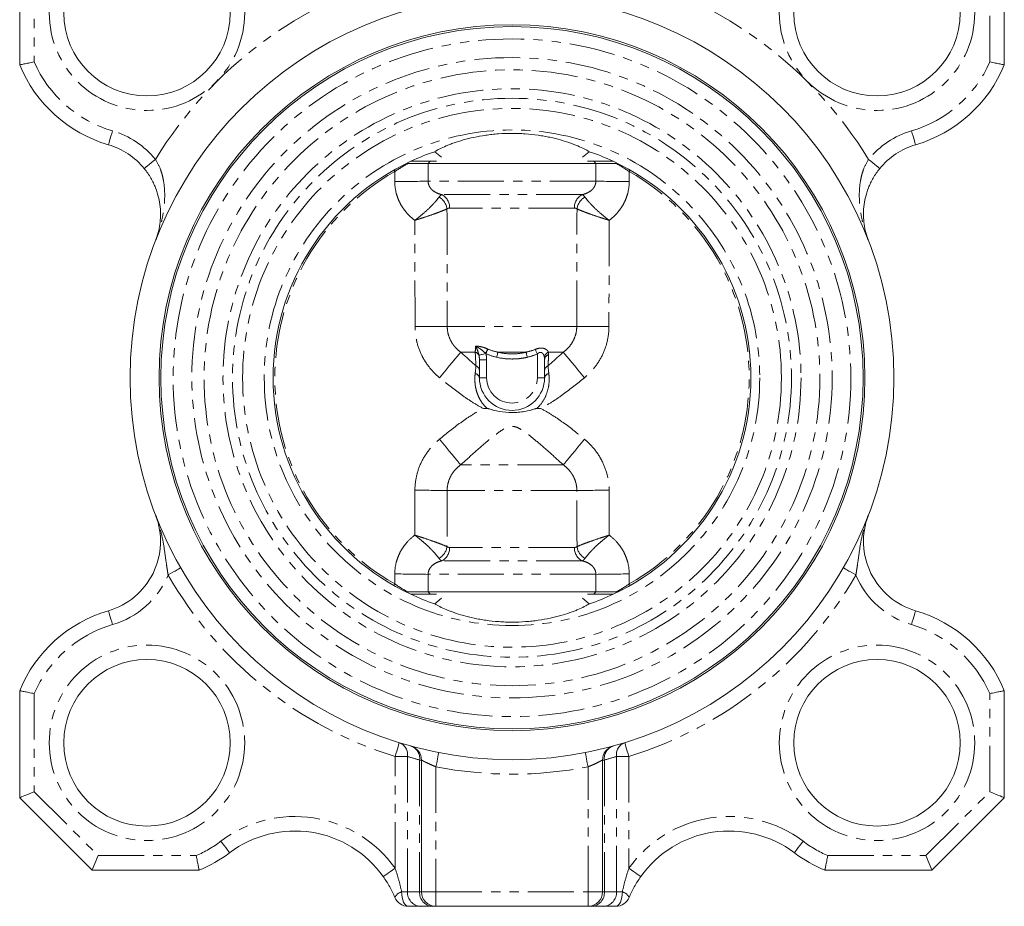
# Model space of a CAD drawing. Header units: millimetres. Extents: x -21 to 335, y -21 to 379.
# Tile 2 of 30: x -21 to 115, y 101 to 223. Entities that reach past the tile are written whole.
import ezdxf

# ---------------------------------------------------------------- set-up
doc = ezdxf.new("R2010")
doc.units = ezdxf.units.MM
doc.linetypes.add('PHANTOM', pattern=[12.7, 6.35, -1.27, 1.27, -1.27, 1.27, -1.27])

msp = doc.modelspace()

# ---------------------------------------------------------------- linework, layer by layer
at = {"color": 7, "linetype": 'Continuous', "lineweight": 15}
for p, q in [((-20.75, 217.01), (-20.75, 231.79)), ((115.25, 231.79), (115.25, 217.01)), ((36.57, 205.01), (37.49, 204.24)), ((57.01, 204.24), (57.93, 205.01)), ((36.83, 203.69), (33.29, 203.69)), ((35.93, 203.69), (35.65, 203.39)), ((58.85, 203.39), (35.65, 203.39)), ((61.21, 203.69), (57.67, 203.69)), ((58.57, 203.69), (58.85, 203.39)), ((42.75, 173.79), (42.75, 176.28)), ((51.75, 176.28), (51.75, 173.79)), ((35.65, 144.2), (58.85, 144.2)), ((35.65, 144.2), (35.94, 143.89)), ((58.85, 144.2), (58.56, 143.89)), ((33.29, 143.89), (36.84, 143.89)), ((37.49, 143.34), (36.57, 142.57)), ((57.93, 142.57), (57.01, 143.34)), ((57.66, 143.89), (61.21, 143.89)), ((-20.75, 115.79), (-20.75, 130.57)), ((115.25, 130.57), (115.25, 115.79)), ((34.75, 102.79), (34.75, 120.99)), ((59.75, 120.99), (59.75, 102.79)), ((-10.75, 105.79), (-20.75, 115.79)), ((115.25, 115.79), (105.25, 105.79)), ((4.03, 105.79), (-10.75, 105.79)), ((105.25, 105.79), (90.47, 105.79)), ((34.56, 100.79), (32.91, 100.79)), ((36.21, 100.79), (34.56, 100.79)), ((36.75, 100.79), (36.21, 100.79)), ((57.75, 100.79), (36.75, 100.79)), ((58.29, 100.79), (57.75, 100.79)), ((59.94, 100.79), (58.29, 100.79)), ((61.59, 100.79), (59.94, 100.79))]:
    msp.add_line(p, q, dxfattribs=at)
at = {"color": 8, "linetype": 'PHANTOM', "lineweight": 0}
for p, q in [((-18.75, 230.96), (-18.75, 217.41)), ((113.25, 217.41), (113.25, 230.96)), ((58.84, 200.94), (35.66, 200.94)), ((56.95, 199.08), (37.55, 199.08)), ((55.87, 197.23), (38.63, 197.23)), ((56.2, 180.86), (38.3, 180.86)), ((42.17, 177.33), (40.16, 177.33)), ((49.19, 177.33), (45.31, 177.33)), ((50.75, 173.79), (50.75, 177.08)), ((54.34, 177.33), (52.28, 177.33)), ((43.75, 176.28), (42.75, 176.28)), ((43.75, 176.28), (43.75, 173.79)), ((43.75, 173.79), (42.75, 173.79)), ((50.75, 173.79), (51.75, 173.79)), ((54.34, 161.75), (40.16, 161.75)), ((56.21, 158.22), (38.29, 158.22)), ((55.87, 150.35), (38.63, 150.35)), ((56.95, 148.5), (37.55, 148.5)), ((58.84, 146.64), (35.66, 146.64)), ((-18.75, 130.17), (-18.75, 116.62)), ((113.25, 116.62), (113.25, 130.17)), ((32.83, 121.48), (31.1, 121.48)), ((31.1, 106.05), (31.1, 121.48)), ((32.83, 121.48), (32.83, 102.79)), ((61.67, 102.79), (61.67, 121.48)), ((63.4, 121.48), (61.67, 121.48)), ((63.4, 121.48), (63.4, 106.05)), ((34.75, 120.99), (34.48, 120.99)), ((34.48, 120.99), (34.48, 102.79)), ((36.75, 120.06), (36.75, 102.79)), ((57.75, 102.79), (57.75, 120.06)), ((60.02, 120.99), (59.75, 120.99)), ((60.02, 120.99), (60.02, 102.79)), ((-18.75, 116.62), (-9.92, 107.79)), ((104.42, 107.79), (113.25, 116.62)), ((-9.92, 107.79), (3.63, 107.79)), ((90.87, 107.79), (104.42, 107.79)), ((32.83, 102.79), (32.01, 102.79)), ((32.83, 102.79), (34.48, 102.79)), ((34.48, 102.79), (34.75, 102.79)), ((34.75, 102.79), (36.75, 102.79)), ((36.75, 102.79), (57.75, 102.79)), ((36.75, 102.79), (36.75, 100.79)), ((57.75, 102.79), (57.75, 100.79)), ((57.75, 102.79), (59.75, 102.79)), ((59.75, 102.79), (60.02, 102.79)), ((60.02, 102.79), (61.67, 102.79)), ((62.49, 102.79), (61.67, 102.79))]:
    msp.add_line(p, q, dxfattribs=at)
at = {"color": 8, "linetype": 'PHANTOM', "lineweight": 0, "flags": 128}
for points in [[(-7.93, 207.89), (-8.04, 207.51), (-8.15, 207.15), (-8.24, 206.82), (-8.33, 206.53), (-8.4, 206.29), (-8.45, 206.11), (-8.48, 206.01), (-8.49, 205.97)], [(102.99, 205.97), (102.98, 206.01), (102.95, 206.11), (102.9, 206.29), (102.83, 206.53), (102.74, 206.82), (102.65, 207.15), (102.54, 207.51), (102.43, 207.89)], [(-2, 203.95), (-2.3, 203.71), (-2.59, 203.47), (-2.86, 203.25), (-3.09, 203.06), (-3.29, 202.9), (-3.43, 202.79), (-3.52, 202.71), (-3.55, 202.69)], [(98.05, 202.69), (98.02, 202.71), (97.93, 202.79), (97.79, 202.9), (97.59, 203.06), (97.36, 203.25), (97.09, 203.47), (96.8, 203.71), (96.5, 203.95)], [(31.05, 202.26), (30.96, 202.43), (30.93, 202.47)], [(63.45, 202.26), (63.54, 202.43), (63.57, 202.47)], [(33.86, 180.85), (34.54, 180.85), (35.22, 180.85), (35.86, 180.85), (36.47, 180.85), (37.03, 180.85), (37.53, 180.86), (37.96, 180.86), (38.3, 180.86)], [(60.64, 180.85), (59.96, 180.85), (59.28, 180.85), (58.64, 180.85), (58.03, 180.85), (57.47, 180.85), (56.97, 180.86), (56.54, 180.86), (56.2, 180.86)], [(37.25, 173.79), (37.71, 174.35), (38.16, 174.89), (38.59, 175.42), (39, 175.91), (39.36, 176.35), (39.68, 176.74), (39.95, 177.07), (40.16, 177.33)], [(43.62, 177.15), (43.46, 177.1), (43.3, 177.06), (43.15, 177.02), (43.02, 176.98), (42.91, 176.95), (42.81, 176.92), (42.74, 176.9), (42.69, 176.88)], [(43.93, 177.75), (43.9, 177.69), (43.86, 177.62), (43.83, 177.54), (43.79, 177.46), (43.75, 177.38), (43.72, 177.3), (43.68, 177.22), (43.64, 177.13)], [(45.31, 177.33), (45.29, 177.25), (45.27, 177.18), (45.25, 177.09), (45.23, 177), (45.21, 176.91), (45.19, 176.81), (45.17, 176.72), (45.15, 176.62)], [(49.19, 177.33), (49.21, 177.25), (49.23, 177.18), (49.25, 177.09), (49.27, 177), (49.29, 176.91), (49.31, 176.81), (49.33, 176.72), (49.35, 176.62)], [(50.47, 177.71), (50.5, 177.64), (50.53, 177.57), (50.56, 177.5), (50.6, 177.42), (50.64, 177.33), (50.67, 177.25), (50.71, 177.16), (50.75, 177.08)], [(57.25, 173.79), (56.79, 174.35), (56.34, 174.89), (55.91, 175.42), (55.5, 175.91), (55.14, 176.35), (54.82, 176.74), (54.55, 177.07), (54.34, 177.33)], [(37.24, 165.31), (37.7, 164.75), (38.15, 164.2), (38.59, 163.67), (38.99, 163.18), (39.36, 162.74), (39.68, 162.34), (39.95, 162.01), (40.16, 161.75)], [(54.34, 161.75), (54.55, 162.01), (54.82, 162.34), (55.14, 162.74), (55.51, 163.18), (55.91, 163.67), (56.35, 164.2), (56.8, 164.75), (57.26, 165.31)], [(-0.24, 146.55), (0.1, 146.74), (0.42, 146.93), (0.72, 147.1), (0.99, 147.25), (1.2, 147.37), (1.36, 147.47), (1.46, 147.52), (1.49, 147.54)], [(94.74, 146.55), (94.4, 146.74), (94.08, 146.93), (93.78, 147.1), (93.51, 147.25), (93.3, 147.37), (93.14, 147.47), (93.04, 147.52), (93.01, 147.54)], [(31.05, 145.32), (30.96, 145.15), (30.93, 145.11)], [(63.45, 145.32), (63.54, 145.15), (63.57, 145.11)], [(-8.49, 141.61), (-8.48, 141.57), (-8.45, 141.47), (-8.4, 141.29), (-8.33, 141.05), (-8.24, 140.76), (-8.15, 140.43), (-8.04, 140.07), (-7.93, 139.69)], [(102.43, 139.69), (102.54, 140.07), (102.65, 140.43), (102.74, 140.76), (102.83, 141.05), (102.9, 141.29), (102.95, 141.47), (102.98, 141.57), (102.99, 141.61)], [(31.1, 121.48), (31.21, 121.85), (31.32, 122.21), (31.42, 122.54), (31.51, 122.83), (31.59, 123.07), (31.64, 123.24), (31.67, 123.35), (31.69, 123.39)], [(63.4, 121.48), (63.29, 121.85), (63.18, 122.21), (63.08, 122.54), (62.99, 122.83), (62.91, 123.07), (62.86, 123.24), (62.83, 123.35), (62.81, 123.39)], [(36.75, 120.06), (36.82, 120.44), (36.9, 120.81), (36.96, 121.15), (37.02, 121.44), (37.07, 121.69), (37.1, 121.87), (37.13, 121.98), (37.13, 122.02)], [(57.75, 120.06), (57.68, 120.44), (57.6, 120.81), (57.54, 121.15), (57.48, 121.44), (57.43, 121.69), (57.4, 121.87), (57.37, 121.98), (57.37, 122.02)], [(8.24, 108.18), (8.22, 108.21), (8.15, 108.3), (8.04, 108.45), (7.89, 108.65), (7.71, 108.89), (7.5, 109.17), (7.28, 109.47), (7.04, 109.78)], [(87.46, 109.78), (87.22, 109.47), (87, 109.17), (86.79, 108.89), (86.61, 108.65), (86.46, 108.45), (86.35, 108.3), (86.28, 108.21), (86.26, 108.18)], [(29.47, 104.89), (29.5, 104.91), (29.59, 104.98), (29.74, 105.09), (29.94, 105.23), (30.19, 105.41), (30.47, 105.61), (30.78, 105.82), (31.1, 106.05)], [(63.4, 106.05), (63.72, 105.82), (64.03, 105.61), (64.31, 105.41), (64.56, 105.23), (64.76, 105.09), (64.91, 104.98), (65, 104.91), (65.03, 104.89)], [(32.01, 102.79), (32.02, 102.4), (32.07, 102.02), (32.16, 101.68), (32.27, 101.38), (32.41, 101.13), (32.57, 100.94), (32.74, 100.83), (32.91, 100.79)], [(61.59, 100.79), (61.76, 100.83), (61.93, 100.94), (62.09, 101.13), (62.23, 101.38), (62.34, 101.68), (62.43, 102.02), (62.48, 102.4), (62.49, 102.79)]]:
    msp.add_lwpolyline(points, dxfattribs=at)
at = {"color": 7, "linetype": 'Continuous', "lineweight": 15, "flags": 128}
for points in [[(-20.75, 115.79), (-20.72, 115.8), (-20.63, 115.84), (-20.48, 115.9), (-20.28, 115.98), (-20.04, 116.09), (-19.75, 116.2), (-19.43, 116.34), (-19.1, 116.47), (-18.75, 116.62)], [(113.25, 116.62), (113.64, 116.46), (114.02, 116.3), (114.36, 116.16), (114.66, 116.03), (114.91, 115.93), (115.1, 115.85), (115.21, 115.81), (115.25, 115.79)], [(-10.75, 105.79), (-10.73, 105.83), (-10.69, 105.94), (-10.61, 106.13), (-10.51, 106.38), (-10.38, 106.68), (-10.24, 107.02), (-10.08, 107.4), (-9.92, 107.79)], [(104.42, 107.79), (104.58, 107.4), (104.74, 107.02), (104.88, 106.68), (105.01, 106.38), (105.11, 106.13), (105.19, 105.94), (105.23, 105.83), (105.25, 105.79)]]:
    msp.add_lwpolyline(points, dxfattribs=at)
at = {"color": 8, "linetype": 'PHANTOM', "lineweight": 0}
for centre, radius in [((-3.17, 224.21), 13.5), ((97.67, 224.21), 13.5), ((47.25, 173.79), 46.8), ((47.25, 173.79), 44.22), ((47.25, 173.79), 42.53), ((47.25, 173.79), 39.92), ((47.25, 173.79), 38.6), ((47.25, 173.79), 37.21), ((47.25, 173.79), 34.22), ((-3.17, 123.37), 13.5), ((97.67, 123.37), 13.5)]:
    msp.add_circle(centre, radius, dxfattribs=at)
at = {"color": 7, "linetype": 'Continuous', "lineweight": 15}
for centre, radius in [((-3.17, 224.21), 11.5), ((97.67, 224.21), 11.5), ((47.25, 173.79), 52.75), ((47.25, 173.79), 48.75), ((47.25, 173.79), 48.5), ((-3.17, 123.37), 11.5), ((97.67, 123.37), 11.5)]:
    msp.add_circle(centre, radius, dxfattribs=at)
at = {"color": 8, "linetype": 'PHANTOM', "lineweight": 0}
for centre, radius, start, end in [((47.25, 173.79), 57.75, 105.0547, 148.5129), ((47.25, 173.79), 57.75, 31.4871, 74.9453), ((-3.17, 224.21), 17, 203.5569, 253.7191), ((97.67, 224.21), 17, 286.2809, 336.4431), ((-11.3, 196.37), 12, 39.1951, 73.7191), ((105.8, 196.37), 12, 106.2809, 140.8049), ((47.25, 173.79), 32.76, 119.6384, 240.3616), ((47.25, 173.79), 32.76, 299.6384, 60.3616), ((30.69, 435.62), 234.73, 270.0883, 271.2123), ((63.81, 435.62), 234.73, 268.7877, 269.9117), ((36.01, 196.79), 2.28, 8.0688, 59.3231), ((36.61, 197.3), 2.02, 358.1104, 62.2424), ((57.89, 197.3), 2.02, 117.7576, 181.8896), ((58.49, 196.79), 2.28, 120.6769, 171.9312), ((41.9, 176.48), 0.893, 27.258, 72.0649), ((-27.38, 210.06), 78.25, 335.1293, 335.6255), ((52.7, 176.42), 0.995, 114.9842, 168.6998), ((52.54, 176.22), 0.796, 106.8549, 176.078), ((42.07, 173.67), 0.689, 10.0284, 82.6271), ((41.94, 174.69), 0.815, 2.2222, 65.0371), ((52.56, 174.69), 0.815, 114.9629, 177.7778), ((52.43, 173.67), 0.689, 97.3729, 169.9716), ((47.25, 173.79), 3.5, 180, 0), ((33.03, -293.49), 451.74, 89.3319, 89.8967), ((61.47, -293.49), 451.74, 90.1033, 90.6681), ((36.01, 150.79), 2.28, 300.6769, 351.9312), ((36.61, 150.28), 2.02, 297.7576, 1.8896), ((57.89, 150.28), 2.02, 178.1104, 242.2424), ((58.49, 150.79), 2.28, 188.0688, 239.3231), ((-11.3, 151.21), 12, 286.2809, 337.127), ((47.25, 173.79), 54.75, 209.8417, 252.8387), ((30.69, -88.04), 234.73, 88.7877, 89.9117), ((63.81, -88.04), 234.73, 90.0883, 91.2123), ((47.25, 173.79), 54.75, 287.1613, 330.1583), ((105.8, 151.21), 12, 202.873, 253.7191), ((-3.17, 123.37), 17, 106.2809, 156.4431), ((97.67, 123.37), 17, 23.5569, 73.7191), ((31.06, 121.72), 1.78, 352.2302, 69.4922), ((32.7, 121.22), 1.8, 352.6734, 71.2093), ((61.8, 121.22), 1.8, 108.7907, 187.3266), ((63.44, 121.72), 1.78, 110.5078, 187.7698), ((48.98, 173.79), 54.75, 252.8387, 254.6425), ((45.52, 173.79), 54.75, 285.3575, 287.1613), ((47.25, 173.79), 54.75, 258.9433, 281.0567), ((17.25, 96.19), 17, 35.469, 126.9051), ((77.25, 96.19), 17, 53.0949, 144.531), ((-3.17, 123.37), 17, 293.5569, 306.9051), ((97.67, 123.37), 17, 233.0949, 246.4431), ((32.43, 101.33), 1.52, 106.2524, 153.3088), ((34.7, 102.66), 1.88, 176.1888, 265.5981), ((36.36, 102.66), 1.88, 176.1888, 265.5981), ((58.14, 102.66), 1.88, 274.4019, 3.8112), ((59.8, 102.66), 1.88, 274.4019, 3.8112), ((62.07, 101.33), 1.52, 26.6912, 73.7476)]:
    msp.add_arc(centre, radius, start, end, dxfattribs=at)
at = {"color": 7, "linetype": 'Continuous', "lineweight": 15}
for centre, radius, start, end in [((-3.17, 224.21), 19, 202.2658, 253.7191), ((97.67, 224.21), 19, 286.2809, 337.7342), ((-11.3, 196.37), 10, 39.1951, 73.7191), ((105.8, 196.37), 10, 106.2809, 140.8049), ((47.25, 173.79), 33, 108.8812, 115.0335), ((47.25, 173.79), 33, 64.9665, 71.1188), ((47.25, 173.79), 33, 115.0335, 244.9665), ((47.25, 173.79), 33, 295.0335, 64.9665), ((47.25, 173.79), 4.5, 180, 0), ((-11.3, 151.21), 10, 286.2809, 21.0901), ((105.8, 151.21), 10, 158.9099, 253.7191), ((47.25, 173.79), 33, 244.9665, 251.1188), ((47.25, 173.79), 33, 288.8812, 295.0335), ((-3.17, 123.37), 19, 106.2809, 157.7342), ((97.67, 123.37), 19, 22.2658, 73.7191), ((32.75, 120.99), 2, 360, 74.6425), ((61.75, 120.99), 2, 105.3575, 180), ((17.25, 96.19), 15, 35.469, 126.9051), ((77.25, 96.19), 15, 53.0949, 144.531), ((-3.17, 123.37), 19, 292.2658, 306.9051), ((97.67, 123.37), 19, 233.0949, 247.7342), ((32.91, 102.79), 2, 202.86, 270), ((36.75, 102.79), 2, 180, 270), ((57.75, 102.79), 2, 270, 0), ((61.59, 102.79), 2, 270, 337.14)]:
    msp.add_arc(centre, radius, start, end, dxfattribs=at)
for points, knots in [([(-20.75, 217.01), (-20.75, 217.01), (-20.74, 217.01), (-20.69, 217.02), (-20.65, 217.03), (-20.54, 217.05), (-20.48, 217.06), (-20.33, 217.09), (-20.25, 217.11), (-19.97, 217.16), (-19.75, 217.21), (-19.27, 217.3), (-19.01, 217.36), (-18.75, 217.41)], [0, 0, 0, 0, 0.125, 0.125, 0.25, 0.25, 0.375, 0.375, 0.5, 0.5, 0.75, 0.75, 1, 1, 1, 1]), ([(115.25, 217.01), (115.25, 217.01), (115.24, 217.01), (115.19, 217.02), (115.15, 217.03), (115.04, 217.05), (114.98, 217.06), (114.83, 217.09), (114.75, 217.11), (114.47, 217.16), (114.25, 217.21), (113.77, 217.3), (113.51, 217.36), (113.25, 217.41)], [0, 0, 0, 0, 0.125, 0.125, 0.25, 0.25, 0.375, 0.375, 0.5, 0.5, 0.75, 0.75, 1, 1, 1, 1]), ([(36.57, 205.01), (36.97, 205.26), (37.5, 205.53), (38.32, 205.88), (38.49, 205.95), (38.85, 206.09), (39.04, 206.16), (39.64, 206.37), (40.06, 206.5), (40.97, 206.76), (41.46, 206.88), (42.5, 207.1), (43.05, 207.2), (43.9, 207.32), (44.19, 207.36), (44.78, 207.43), (45.08, 207.45), (46, 207.52), (46.61, 207.54), (47.54, 207.54), (47.85, 207.54), (48.47, 207.52), (48.78, 207.5), (49.69, 207.43), (50.28, 207.37), (51.14, 207.25), (51.42, 207.2), (51.97, 207.1), (52.23, 207.05), (53.01, 206.89), (53.5, 206.76), (54.89, 206.37), (55.67, 206.09), (56.66, 205.67), (56.96, 205.53), (57.49, 205.27), (57.73, 205.14), (57.93, 205.01)], [0, 0, 0, 0, 0.125, 0.125, 0.15625, 0.15625, 0.1875, 0.1875, 0.25, 0.25, 0.3125, 0.3125, 0.375, 0.375, 0.40625, 0.40625, 0.4375, 0.4375, 0.5, 0.5, 0.53125, 0.53125, 0.5625, 0.5625, 0.625, 0.625, 0.65625, 0.65625, 0.6875, 0.6875, 0.75, 0.75, 0.875, 0.875, 0.9375, 0.9375, 1, 1, 1, 1]), ([(-3.55, 202.69), (-3.2, 202.26), (-2.9, 201.83), (-2.51, 201.15), (-2.39, 200.92), (-2.17, 200.46), (-2.07, 200.24), (-1.81, 199.56), (-1.67, 199.12), (-1.46, 198.24), (-1.39, 197.81), (-1.31, 196.97), (-1.29, 196.56), (-1.31, 195.76), (-1.34, 195.37), (-1.45, 194.6), (-1.52, 194.22), (-1.67, 193.67), (-1.72, 193.49), (-1.84, 193.13), (-1.9, 192.95), (-1.97, 192.77)], [0, 0, 0, 0, 0.125, 0.125, 0.1875, 0.1875, 0.25, 0.25, 0.375, 0.375, 0.5, 0.5, 0.625, 0.625, 0.75, 0.75, 0.875, 0.875, 0.9375, 0.9375, 1, 1, 1, 1]), ([(35.65, 203.39), (35.4, 203.39), (35.03, 203.39), (34.08, 203.39), (33.5, 203.39), (32.88, 203.39)], [0, 0, 0, 0, 0.5, 0.5, 1, 1, 1, 1]), ([(61.62, 203.39), (61, 203.39), (60.42, 203.39), (59.48, 203.39), (59.1, 203.39), (58.85, 203.39)], [0, 0, 0, 0, 0.5, 0.5, 1, 1, 1, 1]), ([(98.05, 202.69), (97.7, 202.26), (97.4, 201.83), (97.01, 201.15), (96.89, 200.92), (96.67, 200.46), (96.57, 200.24), (96.31, 199.56), (96.17, 199.12), (95.96, 198.24), (95.89, 197.81), (95.81, 196.97), (95.79, 196.56), (95.81, 195.76), (95.84, 195.37), (95.95, 194.6), (96.02, 194.22), (96.17, 193.67), (96.22, 193.49), (96.34, 193.13), (96.4, 192.95), (96.47, 192.77)], [0, 0, 0, 0, 0.125, 0.125, 0.1875, 0.1875, 0.25, 0.25, 0.375, 0.375, 0.5, 0.5, 0.625, 0.625, 0.75, 0.75, 0.875, 0.875, 0.9375, 0.9375, 1, 1, 1, 1]), ([(50.68, 169.55), (50.64, 169.55), (50.6, 169.54), (50.53, 169.52), (50.5, 169.52), (50.39, 169.49), (50.32, 169.46), (50.11, 169.4), (49.97, 169.36), (49.55, 169.25), (49.27, 169.18), (48.7, 169.08), (48.41, 169.04), (47.83, 168.99), (47.54, 168.98), (46.67, 168.98), (46.09, 169.03), (45.23, 169.18), (44.95, 169.25), (44.53, 169.36), (44.39, 169.4), (44.18, 169.47), (44.11, 169.49), (44, 169.52), (43.97, 169.52), (43.9, 169.54), (43.86, 169.55), (43.82, 169.55)], [0, 0, 0, 0, 0.015625, 0.015625, 0.03125, 0.03125, 0.0625, 0.0625, 0.125, 0.125, 0.25, 0.25, 0.375, 0.375, 0.5, 0.5, 0.75, 0.75, 0.875, 0.875, 0.9375, 0.9375, 0.96875, 0.96875, 0.984375, 0.984375, 1, 1, 1, 1]), ([(32.86, 144.2), (33.49, 144.2), (34.07, 144.2), (35.02, 144.2), (35.4, 144.2), (35.65, 144.2)], [0, 0, 0, 0, 0.5, 0.5, 1, 1, 1, 1]), ([(58.85, 144.2), (59.1, 144.2), (59.48, 144.2), (60.43, 144.2), (61.01, 144.2), (61.63, 144.2)], [0, 0, 0, 0, 0.5, 0.5, 1, 1, 1, 1]), ([(57.93, 142.57), (57.53, 142.32), (57, 142.05), (56.18, 141.7), (56.01, 141.63), (55.65, 141.49), (55.46, 141.42), (54.86, 141.21), (54.44, 141.08), (53.53, 140.82), (53.04, 140.7), (52, 140.48), (51.45, 140.38), (50.6, 140.26), (50.31, 140.22), (49.72, 140.15), (49.42, 140.13), (48.5, 140.06), (47.89, 140.04), (46.96, 140.04), (46.65, 140.04), (46.03, 140.06), (45.72, 140.08), (44.81, 140.15), (44.22, 140.21), (43.36, 140.33), (43.08, 140.38), (42.53, 140.48), (42.27, 140.53), (41.49, 140.69), (41, 140.82), (39.61, 141.21), (38.83, 141.49), (37.84, 141.91), (37.54, 142.05), (37.01, 142.31), (36.77, 142.44), (36.57, 142.57)], [0, 0, 0, 0, 0.125, 0.125, 0.15625, 0.15625, 0.1875, 0.1875, 0.25, 0.25, 0.3125, 0.3125, 0.375, 0.375, 0.40625, 0.40625, 0.4375, 0.4375, 0.5, 0.5, 0.53125, 0.53125, 0.5625, 0.5625, 0.625, 0.625, 0.65625, 0.65625, 0.6875, 0.6875, 0.75, 0.75, 0.875, 0.875, 0.9375, 0.9375, 1, 1, 1, 1]), ([(-20.75, 130.57), (-20.75, 130.57), (-20.74, 130.57), (-20.69, 130.56), (-20.65, 130.55), (-20.54, 130.53), (-20.48, 130.52), (-20.33, 130.49), (-20.25, 130.47), (-19.97, 130.42), (-19.75, 130.37), (-19.27, 130.28), (-19.01, 130.22), (-18.75, 130.17)], [0, 0, 0, 0, 0.125, 0.125, 0.25, 0.25, 0.375, 0.375, 0.5, 0.5, 0.75, 0.75, 1, 1, 1, 1]), ([(115.25, 130.57), (115.25, 130.57), (115.24, 130.57), (115.19, 130.56), (115.15, 130.55), (115.04, 130.53), (114.98, 130.52), (114.83, 130.49), (114.75, 130.47), (114.47, 130.42), (114.25, 130.37), (113.77, 130.28), (113.51, 130.22), (113.25, 130.17)], [0, 0, 0, 0, 0.125, 0.125, 0.25, 0.25, 0.375, 0.375, 0.5, 0.5, 0.75, 0.75, 1, 1, 1, 1]), ([(4.03, 105.79), (4.03, 105.79), (4.03, 105.8), (4.02, 105.85), (4.01, 105.89), (3.99, 106), (3.98, 106.06), (3.95, 106.21), (3.93, 106.29), (3.88, 106.57), (3.83, 106.79), (3.74, 107.27), (3.68, 107.53), (3.63, 107.79)], [0, 0, 0, 0, 0.125, 0.125, 0.25, 0.25, 0.375, 0.375, 0.5, 0.5, 0.75, 0.75, 1, 1, 1, 1]), ([(90.47, 105.79), (90.47, 105.79), (90.47, 105.8), (90.48, 105.85), (90.49, 105.89), (90.51, 106), (90.52, 106.06), (90.55, 106.21), (90.57, 106.29), (90.62, 106.57), (90.67, 106.79), (90.76, 107.27), (90.82, 107.53), (90.87, 107.79)], [0, 0, 0, 0, 0.125, 0.125, 0.25, 0.25, 0.375, 0.375, 0.5, 0.5, 0.75, 0.75, 1, 1, 1, 1]), ([(31.07, 102.01), (30.86, 102.52), (30.62, 103.01), (30.09, 103.96), (29.79, 104.43), (29.47, 104.89)], [0, 0, 0, 0, 0.5, 0.5, 1, 1, 1, 1]), ([(65.03, 104.89), (64.71, 104.43), (64.41, 103.96), (63.88, 103.01), (63.64, 102.52), (63.43, 102.01)], [0, 0, 0, 0, 0.5, 0.5, 1, 1, 1, 1])]:
    msp.add_open_spline(points, degree=3, knots=knots, dxfattribs=at)
at = {"color": 8, "linetype": 'PHANTOM', "lineweight": 0}
for points, knots in [([(-2, 203.95), (-1.71, 203.5), (-1.48, 203.03), (-1.21, 202.3), (-1.13, 202.05), (-1, 201.55), (-0.95, 201.31), (-0.81, 200.57), (-0.76, 200.09), (-0.71, 199.11), (-0.72, 198.64), (-0.77, 197.69), (-0.82, 197.23), (-0.96, 196.31), (-1.05, 195.85), (-1.26, 194.95), (-1.38, 194.51), (-1.58, 193.85), (-1.65, 193.63), (-1.81, 193.2), (-1.88, 192.98), (-1.97, 192.77)], [0, 0, 0, 0, 0.125, 0.125, 0.1875, 0.1875, 0.25, 0.25, 0.375, 0.375, 0.5, 0.5, 0.625, 0.625, 0.75, 0.75, 0.875, 0.875, 0.9375, 0.9375, 1, 1, 1, 1]), ([(32.88, 203.39), (32.58, 203.22), (32.27, 203.04), (31.66, 202.67), (31.35, 202.47), (31.05, 202.26)], [0, 0, 0, 0, 0.5, 0.5, 1, 1, 1, 1]), ([(96.5, 203.95), (96.21, 203.5), (95.98, 203.03), (95.71, 202.3), (95.63, 202.05), (95.5, 201.55), (95.45, 201.31), (95.31, 200.57), (95.26, 200.09), (95.21, 199.11), (95.22, 198.64), (95.27, 197.69), (95.32, 197.23), (95.46, 196.31), (95.55, 195.85), (95.76, 194.95), (95.88, 194.51), (96.08, 193.85), (96.15, 193.63), (96.31, 193.2), (96.38, 192.98), (96.47, 192.77)], [0, 0, 0, 0, 0.125, 0.125, 0.1875, 0.1875, 0.25, 0.25, 0.375, 0.375, 0.5, 0.5, 0.625, 0.625, 0.75, 0.75, 0.875, 0.875, 0.9375, 0.9375, 1, 1, 1, 1]), ([(33.82, 195.53), (33.4, 195.85), (33.02, 196.2), (32.51, 196.8), (32.35, 197.01), (32.05, 197.44), (31.92, 197.66), (31.68, 198.12), (31.58, 198.35), (31.39, 198.84), (31.31, 199.09), (31.12, 199.85), (31.06, 200.36), (31.06, 200.89)], [0, 0, 0, 0, 0.25, 0.25, 0.375, 0.375, 0.5, 0.5, 0.625, 0.625, 0.75, 0.75, 1, 1, 1, 1]), ([(35.66, 200.94), (35.66, 200.81), (35.68, 200.68), (35.74, 200.44), (35.79, 200.32), (35.91, 200.1), (35.98, 200), (36.13, 199.81), (36.22, 199.73), (36.5, 199.5), (36.7, 199.38), (37.12, 199.2), (37.33, 199.13), (37.55, 199.08)], [0, 0, 0, 0, 0.125, 0.125, 0.25, 0.25, 0.375, 0.375, 0.5, 0.5, 0.75, 0.75, 1, 1, 1, 1]), ([(56.95, 199.08), (57.17, 199.13), (57.38, 199.2), (57.8, 199.38), (58, 199.5), (58.28, 199.73), (58.36, 199.81), (58.52, 200), (58.59, 200.1), (58.71, 200.32), (58.75, 200.44), (58.82, 200.68), (58.84, 200.81), (58.84, 200.94)], [0, 0, 0, 0, 0.25, 0.25, 0.5, 0.5, 0.625, 0.625, 0.75, 0.75, 0.875, 0.875, 1, 1, 1, 1]), ([(63.44, 200.89), (63.44, 200.36), (63.38, 199.85), (63.19, 199.09), (63.11, 198.84), (62.92, 198.35), (62.82, 198.12), (62.58, 197.66), (62.45, 197.44), (62.15, 197.01), (61.99, 196.8), (61.48, 196.2), (61.1, 195.85), (60.68, 195.53)], [0, 0, 0, 0, 0.25, 0.25, 0.375, 0.375, 0.5, 0.5, 0.625, 0.625, 0.75, 0.75, 1, 1, 1, 1]), ([(37.18, 198.75), (37.05, 198.57), (36.87, 198.36), (36.55, 197.98), (36.43, 197.85), (36.18, 197.58), (36.04, 197.44), (35.61, 197.01), (35.28, 196.71), (34.75, 196.27), (34.57, 196.12), (34.29, 195.9), (34.2, 195.82), (34.01, 195.68), (33.91, 195.6), (33.82, 195.53)], [0, 0, 0, 0, 0.25, 0.25, 0.375, 0.375, 0.5, 0.5, 0.75, 0.75, 0.875, 0.875, 0.9375, 0.9375, 1, 1, 1, 1]), ([(57.32, 198.75), (57.45, 198.57), (57.63, 198.36), (57.95, 197.98), (58.07, 197.85), (58.32, 197.58), (58.46, 197.44), (58.89, 197.01), (59.22, 196.71), (59.75, 196.27), (59.93, 196.12), (60.21, 195.9), (60.3, 195.82), (60.49, 195.68), (60.59, 195.6), (60.68, 195.53)], [0, 0, 0, 0, 0.25, 0.25, 0.375, 0.375, 0.5, 0.5, 0.75, 0.75, 0.875, 0.875, 0.9375, 0.9375, 1, 1, 1, 1]), ([(38.27, 197.11), (38.06, 197.02), (37.8, 196.91), (37.34, 196.73), (37.17, 196.66), (36.81, 196.53), (36.63, 196.46), (36.05, 196.26), (35.62, 196.11), (34.96, 195.89), (34.73, 195.82), (34.39, 195.71), (34.28, 195.68), (34.05, 195.6), (33.93, 195.57), (33.82, 195.53)], [0, 0, 0, 0, 0.25, 0.25, 0.375, 0.375, 0.5, 0.5, 0.75, 0.75, 0.875, 0.875, 0.9375, 0.9375, 1, 1, 1, 1]), ([(56.23, 197.11), (56.44, 197.02), (56.7, 196.91), (57.16, 196.73), (57.33, 196.66), (57.69, 196.53), (57.87, 196.46), (58.45, 196.26), (58.88, 196.11), (59.54, 195.89), (59.77, 195.82), (60.11, 195.71), (60.22, 195.68), (60.45, 195.6), (60.57, 195.57), (60.68, 195.53)], [0, 0, 0, 0, 0.25, 0.25, 0.375, 0.375, 0.5, 0.5, 0.75, 0.75, 0.875, 0.875, 0.9375, 0.9375, 1, 1, 1, 1]), ([(37.25, 173.79), (36.72, 174.22), (36.26, 174.7), (35.63, 175.49), (35.44, 175.76), (35.08, 176.33), (34.91, 176.63), (34.47, 177.54), (34.24, 178.17), (34.02, 179.16), (33.96, 179.49), (33.88, 180.17), (33.86, 180.51), (33.86, 180.85)], [0, 0, 0, 0, 0.25, 0.25, 0.375, 0.375, 0.5, 0.5, 0.75, 0.75, 0.875, 0.875, 1, 1, 1, 1]), ([(38.3, 180.86), (38.31, 180.51), (38.35, 180.16), (38.52, 179.49), (38.65, 179.17), (38.89, 178.71), (38.98, 178.57), (39.18, 178.28), (39.29, 178.15), (39.63, 177.76), (39.89, 177.53), (40.16, 177.33)], [0, 0, 0, 0, 0.25, 0.25, 0.5, 0.5, 0.625, 0.625, 0.75, 0.75, 1, 1, 1, 1]), ([(54.34, 177.33), (54.61, 177.53), (54.87, 177.76), (55.33, 178.28), (55.53, 178.57), (55.85, 179.17), (55.98, 179.5), (56.15, 180.17), (56.19, 180.51), (56.2, 180.86)], [0, 0, 0, 0, 0.25, 0.25, 0.5, 0.5, 0.75, 0.75, 1, 1, 1, 1]), ([(60.64, 180.85), (60.64, 180.17), (60.56, 179.5), (60.26, 178.19), (60.03, 177.55), (59.45, 176.34), (59.09, 175.77), (58.25, 174.71), (57.77, 174.22), (57.25, 173.79)], [0, 0, 0, 0, 0.25, 0.25, 0.5, 0.5, 0.75, 0.75, 1, 1, 1, 1]), ([(43.9, 177.76), (43.76, 177.82), (43.61, 177.88), (43.32, 177.98), (43.18, 178.02), (42.9, 178.09), (42.75, 178.12), (42.47, 178.16), (42.34, 178.17), (42.21, 178.16)], [0, 0, 0, 0, 0.25, 0.25, 0.5, 0.5, 0.75, 0.75, 1, 1, 1, 1]), ([(43.62, 177.15), (43.41, 177.35), (43.18, 177.54), (42.83, 177.8), (42.71, 177.88), (42.47, 178.03), (42.34, 178.1), (42.21, 178.16)], [0, 0, 0, 0, 0.5, 0.5, 0.75, 0.75, 1, 1, 1, 1]), ([(42.69, 176.88), (42.65, 177.11), (42.58, 177.32), (42.42, 177.75), (42.33, 177.96), (42.21, 178.16)], [0, 0, 0, 0, 0.5, 0.5, 1, 1, 1, 1]), ([(45.31, 177.33), (45.95, 177.17), (46.59, 177.08), (47.57, 177.08), (47.9, 177.1), (48.55, 177.19), (48.87, 177.25), (49.19, 177.33)], [0, 0, 0, 0, 0.5, 0.5, 0.75, 0.75, 1, 1, 1, 1]), ([(50.47, 177.71), (50.63, 177.77), (50.79, 177.82), (51.11, 177.89), (51.27, 177.9), (51.41, 177.88)], [0, 0, 0, 0, 0.5, 0.5, 1, 1, 1, 1]), ([(51.72, 176.62), (51.7, 176.73), (51.67, 176.84), (51.58, 177.04), (51.52, 177.13), (51.39, 177.24), (51.34, 177.27), (51.23, 177.3), (51.16, 177.3), (51.04, 177.27), (50.97, 177.24), (50.86, 177.17), (50.8, 177.12), (50.75, 177.08)], [0, 0, 0, 0, 0.25, 0.25, 0.5, 0.5, 0.625, 0.625, 0.75, 0.75, 0.875, 0.875, 1, 1, 1, 1]), ([(51.75, 177.81), (51.88, 177.75), (51.99, 177.68), (52.17, 177.52), (52.23, 177.42), (52.28, 177.33)], [0, 0, 0, 0, 0.5, 0.5, 1, 1, 1, 1]), ([(49.35, 176.62), (49.01, 176.54), (48.66, 176.48), (47.95, 176.4), (47.6, 176.38), (46.54, 176.38), (45.84, 176.46), (45.15, 176.62)], [0, 0, 0, 0, 0.25, 0.25, 0.5, 0.5, 1, 1, 1, 1]), ([(43.82, 169.55), (43.65, 169.71), (43.49, 169.87), (43.19, 170.23), (43.05, 170.42), (42.81, 170.82), (42.7, 171.02), (42.52, 171.44), (42.43, 171.66), (42.3, 172.09), (42.25, 172.31), (42.17, 172.75), (42.15, 172.97), (42.1, 173.6), (42.12, 174), (42.16, 174.35)], [0, 0, 0, 0, 0.125, 0.125, 0.25, 0.25, 0.375, 0.375, 0.5, 0.5, 0.625, 0.625, 0.75, 0.75, 1, 1, 1, 1]), ([(52.34, 174.35), (52.38, 174), (52.4, 173.6), (52.34, 172.75), (52.26, 172.32), (52, 171.45), (51.81, 171.01), (51.32, 170.22), (51.02, 169.86), (50.68, 169.55)], [0, 0, 0, 0, 0.25, 0.25, 0.5, 0.5, 0.75, 0.75, 1, 1, 1, 1]), ([(43.3, 169.55), (42.75, 169.83), (42.22, 170.14), (41.18, 170.8), (40.67, 171.15), (39.17, 172.23), (38.2, 173), (37.25, 173.79)], [0, 0, 0, 0, 0.25, 0.25, 0.5, 0.5, 1, 1, 1, 1]), ([(57.25, 173.79), (56.3, 173), (55.33, 172.23), (53.84, 171.15), (53.33, 170.8), (52.28, 170.14), (51.75, 169.83), (51.2, 169.55)], [0, 0, 0, 0, 0.5, 0.5, 0.75, 0.75, 1, 1, 1, 1]), ([(37.24, 165.31), (38.19, 166.09), (39.16, 166.86), (40.66, 167.95), (41.17, 168.3), (42.21, 168.96), (42.75, 169.27), (43.3, 169.55)], [0, 0, 0, 0, 0.5, 0.5, 0.75, 0.75, 1, 1, 1, 1]), ([(51.2, 169.55), (51.75, 169.27), (52.29, 168.96), (53.33, 168.3), (53.83, 167.95), (55.34, 166.87), (56.31, 166.1), (57.26, 165.31)], [0, 0, 0, 0, 0.25, 0.25, 0.5, 0.5, 1, 1, 1, 1]), ([(54.34, 161.75), (53.78, 162.26), (53.23, 162.77), (52.1, 163.76), (51.54, 164.26), (50.69, 164.98), (50.41, 165.22), (49.83, 165.69), (49.54, 165.92), (49.1, 166.24), (48.95, 166.35), (48.64, 166.56), (48.49, 166.66), (48.16, 166.84), (48, 166.92), (47.64, 167.04), (47.45, 167.08), (47.07, 167.08), (46.88, 167.04), (46.52, 166.92), (46.35, 166.84), (45.86, 166.57), (45.56, 166.36), (44.97, 165.92), (44.68, 165.69), (44.1, 165.23), (43.82, 164.99), (42.96, 164.26), (42.4, 163.77), (41.28, 162.77), (40.72, 162.26), (40.16, 161.75)], [0, 0, 0, 0, 0.125, 0.125, 0.25, 0.25, 0.3125, 0.3125, 0.375, 0.375, 0.40625, 0.40625, 0.4375, 0.4375, 0.46875, 0.46875, 0.5, 0.5, 0.53125, 0.53125, 0.5625, 0.5625, 0.625, 0.625, 0.6875, 0.6875, 0.75, 0.75, 0.875, 0.875, 1, 1, 1, 1]), ([(33.84, 158.25), (33.84, 158.93), (33.92, 159.6), (34.22, 160.9), (34.45, 161.55), (35.04, 162.76), (35.4, 163.33), (36.24, 164.39), (36.72, 164.87), (37.24, 165.31)], [0, 0, 0, 0, 0.25, 0.25, 0.5, 0.5, 0.75, 0.75, 1, 1, 1, 1]), ([(57.26, 165.31), (57.78, 164.87), (58.25, 164.39), (58.88, 163.61), (59.07, 163.34), (59.43, 162.77), (59.6, 162.47), (60.04, 161.55), (60.27, 160.92), (60.5, 159.94), (60.56, 159.6), (60.64, 158.93), (60.66, 158.59), (60.66, 158.25)], [0, 0, 0, 0, 0.25, 0.25, 0.375, 0.375, 0.5, 0.5, 0.75, 0.75, 0.875, 0.875, 1, 1, 1, 1]), ([(40.16, 161.75), (39.88, 161.55), (39.62, 161.32), (39.16, 160.8), (38.96, 160.52), (38.64, 159.91), (38.51, 159.58), (38.34, 158.91), (38.29, 158.57), (38.29, 158.22)], [0, 0, 0, 0, 0.25, 0.25, 0.5, 0.5, 0.75, 0.75, 1, 1, 1, 1]), ([(56.21, 158.22), (56.21, 158.57), (56.16, 158.92), (55.99, 159.59), (55.86, 159.91), (55.62, 160.37), (55.52, 160.51), (55.33, 160.8), (55.22, 160.93), (54.88, 161.32), (54.62, 161.55), (54.34, 161.75)], [0, 0, 0, 0, 0.25, 0.25, 0.5, 0.5, 0.625, 0.625, 0.75, 0.75, 1, 1, 1, 1]), ([(-0.24, 146.55), (-0.31, 146.91), (-0.36, 147.26), (-0.47, 147.97), (-0.52, 148.33), (-0.67, 149.39), (-0.76, 150.08), (-1, 151.46), (-1.15, 152.15), (-1.41, 153.16), (-1.51, 153.49), (-1.73, 154.16), (-1.84, 154.48), (-1.97, 154.81)], [0, 0, 0, 0, 0.125, 0.125, 0.25, 0.25, 0.5, 0.5, 0.75, 0.75, 0.875, 0.875, 1, 1, 1, 1]), ([(94.74, 146.55), (94.81, 146.91), (94.86, 147.26), (94.97, 147.97), (95.02, 148.33), (95.17, 149.39), (95.26, 150.08), (95.5, 151.46), (95.65, 152.15), (95.91, 153.16), (96.01, 153.49), (96.23, 154.16), (96.34, 154.48), (96.47, 154.81)], [0, 0, 0, 0, 0.125, 0.125, 0.25, 0.25, 0.5, 0.5, 0.75, 0.75, 0.875, 0.875, 1, 1, 1, 1]), ([(31.06, 146.69), (31.06, 147.22), (31.12, 147.73), (31.31, 148.49), (31.39, 148.74), (31.58, 149.23), (31.68, 149.46), (31.92, 149.92), (32.05, 150.14), (32.35, 150.57), (32.51, 150.78), (33.02, 151.38), (33.4, 151.73), (33.82, 152.05)], [0, 0, 0, 0, 0.25, 0.25, 0.375, 0.375, 0.5, 0.5, 0.625, 0.625, 0.75, 0.75, 1, 1, 1, 1]), ([(37.18, 148.83), (37.05, 149.01), (36.87, 149.22), (36.55, 149.6), (36.43, 149.73), (36.18, 150), (36.04, 150.14), (35.61, 150.57), (35.28, 150.87), (34.75, 151.31), (34.57, 151.46), (34.29, 151.68), (34.2, 151.76), (34.01, 151.9), (33.91, 151.98), (33.82, 152.05)], [0, 0, 0, 0, 0.25, 0.25, 0.375, 0.375, 0.5, 0.5, 0.75, 0.75, 0.875, 0.875, 0.9375, 0.9375, 1, 1, 1, 1]), ([(38.27, 150.47), (38.06, 150.56), (37.8, 150.67), (37.34, 150.85), (37.17, 150.92), (36.81, 151.05), (36.63, 151.12), (36.05, 151.32), (35.62, 151.47), (34.96, 151.69), (34.73, 151.76), (34.39, 151.87), (34.28, 151.9), (34.05, 151.98), (33.93, 152.01), (33.82, 152.05)], [0, 0, 0, 0, 0.25, 0.25, 0.375, 0.375, 0.5, 0.5, 0.75, 0.75, 0.875, 0.875, 0.9375, 0.9375, 1, 1, 1, 1]), ([(56.23, 150.47), (56.44, 150.56), (56.7, 150.67), (57.16, 150.85), (57.33, 150.92), (57.69, 151.05), (57.87, 151.12), (58.45, 151.32), (58.88, 151.47), (59.54, 151.69), (59.77, 151.76), (60.11, 151.87), (60.22, 151.9), (60.45, 151.98), (60.57, 152.01), (60.68, 152.05)], [0, 0, 0, 0, 0.25, 0.25, 0.375, 0.375, 0.5, 0.5, 0.75, 0.75, 0.875, 0.875, 0.9375, 0.9375, 1, 1, 1, 1]), ([(57.32, 148.83), (57.45, 149.01), (57.63, 149.22), (57.95, 149.6), (58.07, 149.73), (58.32, 150), (58.46, 150.14), (58.89, 150.57), (59.22, 150.87), (59.75, 151.31), (59.93, 151.46), (60.21, 151.68), (60.3, 151.76), (60.49, 151.9), (60.59, 151.98), (60.68, 152.05)], [0, 0, 0, 0, 0.25, 0.25, 0.375, 0.375, 0.5, 0.5, 0.75, 0.75, 0.875, 0.875, 0.9375, 0.9375, 1, 1, 1, 1]), ([(60.68, 152.05), (61.1, 151.73), (61.48, 151.38), (61.99, 150.78), (62.15, 150.57), (62.45, 150.14), (62.58, 149.92), (62.82, 149.46), (62.92, 149.23), (63.11, 148.74), (63.19, 148.49), (63.38, 147.73), (63.44, 147.22), (63.44, 146.69)], [0, 0, 0, 0, 0.25, 0.25, 0.375, 0.375, 0.5, 0.5, 0.625, 0.625, 0.75, 0.75, 1, 1, 1, 1]), ([(37.55, 148.5), (37.33, 148.45), (37.12, 148.38), (36.7, 148.2), (36.5, 148.08), (36.22, 147.85), (36.14, 147.77), (35.98, 147.58), (35.91, 147.48), (35.79, 147.26), (35.75, 147.14), (35.68, 146.9), (35.66, 146.77), (35.66, 146.64)], [0, 0, 0, 0, 0.25, 0.25, 0.5, 0.5, 0.625, 0.625, 0.75, 0.75, 0.875, 0.875, 1, 1, 1, 1]), ([(58.84, 146.64), (58.84, 146.77), (58.82, 146.9), (58.76, 147.14), (58.71, 147.26), (58.59, 147.48), (58.52, 147.58), (58.37, 147.77), (58.28, 147.85), (58, 148.08), (57.8, 148.2), (57.38, 148.38), (57.17, 148.45), (56.95, 148.5)], [0, 0, 0, 0, 0.125, 0.125, 0.25, 0.25, 0.375, 0.375, 0.5, 0.5, 0.75, 0.75, 1, 1, 1, 1]), ([(61.63, 144.2), (61.94, 144.36), (62.24, 144.54), (62.85, 144.92), (63.15, 145.11), (63.45, 145.32)], [0, 0, 0, 0, 0.5, 0.5, 1, 1, 1, 1]), ([(36.75, 120.06), (36.62, 120.11), (36.49, 120.16), (36.24, 120.26), (36.12, 120.32), (35.77, 120.48), (35.55, 120.58), (35.27, 120.72), (35.18, 120.76), (35.03, 120.84), (34.97, 120.88), (34.86, 120.93), (34.82, 120.96), (34.76, 120.99), (34.75, 120.99), (34.75, 120.99)], [0, 0, 0, 0, 0.125, 0.125, 0.25, 0.25, 0.5, 0.5, 0.625, 0.625, 0.75, 0.75, 0.875, 0.875, 1, 1, 1, 1]), ([(59.75, 120.99), (59.75, 120.99), (59.69, 120.96), (59.53, 120.88), (59.46, 120.84), (59.31, 120.76), (59.23, 120.72), (59.04, 120.63), (58.94, 120.58), (58.73, 120.47), (58.61, 120.42), (58.38, 120.32), (58.25, 120.26), (58.01, 120.16), (57.88, 120.11), (57.75, 120.06)], [0, 0, 0, 0, 0.25, 0.25, 0.375, 0.375, 0.5, 0.5, 0.625, 0.625, 0.75, 0.75, 0.875, 0.875, 1, 1, 1, 1]), ([(31.1, 106.05), (31.29, 105.52), (31.45, 104.98), (31.76, 103.89), (31.89, 103.34), (32.01, 102.79)], [0, 0, 0, 0, 0.5, 0.5, 1, 1, 1, 1]), ([(62.49, 102.79), (62.61, 103.34), (62.74, 103.89), (63.05, 104.98), (63.21, 105.52), (63.4, 106.05)], [0, 0, 0, 0, 0.5, 0.5, 1, 1, 1, 1])]:
    msp.add_open_spline(points, degree=3, knots=knots, dxfattribs=at)
for points in [[(35.65, 203.39), (35.66, 202.57), (35.66, 201.76), (35.66, 200.94)], [(58.84, 200.94), (58.84, 201.76), (58.84, 202.57), (58.85, 203.39)], [(63.45, 202.26), (62.84, 202.68), (62.23, 203.06), (61.62, 203.39)], [(31.06, 200.89), (31.05, 201.34), (31.05, 201.8), (31.05, 202.26)], [(63.45, 202.26), (63.45, 201.8), (63.45, 201.34), (63.44, 200.89)], [(37.18, 198.75), (37.31, 198.92), (37.43, 199.03), (37.55, 199.08)], [(56.95, 199.08), (57.07, 199.03), (57.19, 198.92), (57.32, 198.75)], [(38.63, 197.23), (38.5, 197.23), (38.38, 197.19), (38.27, 197.11)], [(56.23, 197.11), (56.12, 197.19), (56, 197.23), (55.87, 197.23)], [(38.27, 197.11), (38.29, 191.69), (38.3, 186.28), (38.3, 180.86)], [(56.2, 180.86), (56.2, 186.28), (56.21, 191.69), (56.23, 197.11)], [(33.86, 180.85), (33.85, 185.74), (33.84, 190.64), (33.82, 195.53)], [(60.68, 195.53), (60.66, 190.64), (60.65, 185.74), (60.64, 180.85)], [(40.16, 177.33), (40.87, 176.69), (41.57, 176.05), (42.28, 175.43)], [(42.17, 177.33), (42.19, 177.57), (42.2, 177.85), (42.21, 178.16)], [(42.28, 175.43), (42.24, 176.02), (42.2, 176.66), (42.17, 177.33)], [(42.75, 176.28), (42.75, 176.48), (42.73, 176.68), (42.69, 176.88)], [(43.64, 177.13), (43.63, 177.14), (43.62, 177.14), (43.62, 177.15)], [(45.15, 176.62), (44.63, 176.74), (44.12, 176.9), (43.64, 177.13)], [(43.64, 177.13), (43.71, 176.85), (43.75, 176.57), (43.75, 176.28)], [(43.9, 177.76), (43.91, 177.76), (43.92, 177.76), (43.93, 177.75)], [(43.93, 177.75), (44.37, 177.56), (44.83, 177.42), (45.31, 177.33)], [(49.19, 177.33), (49.63, 177.42), (50.06, 177.54), (50.47, 177.71)], [(50.75, 177.08), (50.3, 176.88), (49.83, 176.73), (49.35, 176.62)], [(51.41, 177.88), (51.54, 177.87), (51.65, 177.85), (51.75, 177.81)], [(52.22, 175.43), (52.93, 176.05), (53.63, 176.69), (54.34, 177.33)], [(52.28, 177.33), (52.31, 177.22), (52.32, 177.1), (52.31, 176.99)], [(52.31, 176.99), (52.3, 176.78), (52.29, 176.57), (52.28, 176.36)], [(51.75, 176.28), (51.75, 176.39), (51.74, 176.51), (51.72, 176.62)], [(52.28, 176.36), (52.26, 176.04), (52.24, 175.73), (52.22, 175.43)], [(42.16, 174.35), (42.21, 174.78), (42.25, 175.14), (42.28, 175.43)], [(52.22, 175.43), (52.25, 175.14), (52.29, 174.78), (52.34, 174.35)], [(33.82, 152.05), (33.83, 154.11), (33.83, 156.18), (33.84, 158.25)], [(38.29, 158.22), (38.29, 155.64), (38.28, 153.06), (38.27, 150.47)], [(56.23, 150.47), (56.22, 153.06), (56.21, 155.64), (56.21, 158.22)], [(60.66, 158.25), (60.67, 156.18), (60.67, 154.11), (60.68, 152.05)], [(38.27, 150.47), (38.38, 150.39), (38.5, 150.35), (38.63, 150.35)], [(55.87, 150.35), (56, 150.35), (56.12, 150.39), (56.23, 150.47)], [(37.55, 148.5), (37.43, 148.55), (37.31, 148.66), (37.18, 148.83)], [(56.95, 148.5), (57.07, 148.55), (57.19, 148.66), (57.32, 148.83)], [(31.05, 145.32), (31.05, 145.78), (31.05, 146.24), (31.06, 146.69)], [(35.66, 146.64), (35.66, 145.83), (35.66, 145.01), (35.65, 144.2)], [(58.85, 144.2), (58.84, 145.01), (58.84, 145.83), (58.84, 146.64)], [(63.44, 146.69), (63.45, 146.24), (63.45, 145.78), (63.45, 145.32)], [(31.05, 145.32), (31.65, 144.91), (32.26, 144.53), (32.86, 144.2)]]:
    msp.add_open_spline(points, degree=3, dxfattribs=at)
at = {"color": 7, "linetype": 'Continuous', "lineweight": 15}
for points in [[(43.82, 169.55), (43.65, 169.55), (43.47, 169.55), (43.3, 169.55)], [(51.2, 169.55), (51.03, 169.55), (50.85, 169.55), (50.68, 169.55)]]:
    msp.add_open_spline(points, degree=3, dxfattribs=at)

doc.saveas('drawing.dxf')
